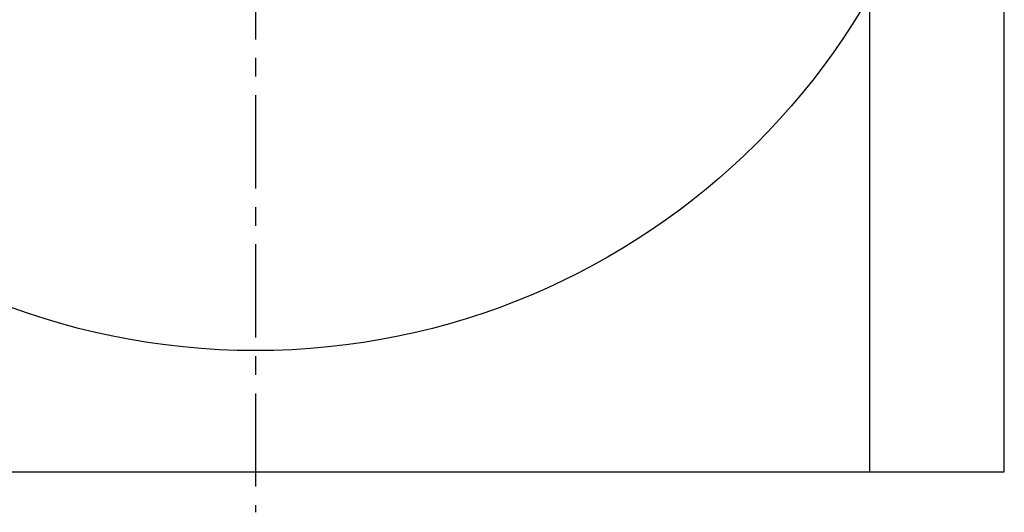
# Model space of a CAD drawing. Header units: millimetres. Extents: x 177 to 372, y 82 to 318.
# Tile 2 of 41: x 245 to 367, y 82 to 143. Entities that reach past the tile are written whole.
import ezdxf

# ---------------------------------------------------------------- set-up
doc = ezdxf.new("R2010")
doc.units = ezdxf.units.MM
doc.header["$LTSCALE"] = 30.734
doc.linetypes.add('CENTER', pattern=[0.6, 0.375, -0.075, 0.075, -0.075])
doc.layers.get('0').update_dxf_attribs({"linetype": 'CONTINUOUS'})
doc.layers.add('DEFAULT_1', color=7, linetype='CENTER')

msp = doc.modelspace()

# ---------------------------------------------------------------- linework, layer by layer
at = {"color": 7, "linetype": 'CONTINUOUS'}
for p, q in [((366.84, 87.1), (366.84, 292.1)), ((350.22, 87.1), (350.22, 146.02)), ((181.84, 87.1), (366.84, 87.1))]:
    msp.add_line(p, q, dxfattribs=at)
msp.add_circle((274.34, 189.6), 87.5, dxfattribs=at)
at = {"layer": 'DEFAULT_1', "color": 2, "linetype": 'CENTER'}
msp.add_line((274.34, 318.1), (274.34, 82.1), dxfattribs=at)

doc.saveas('drawing.dxf')
